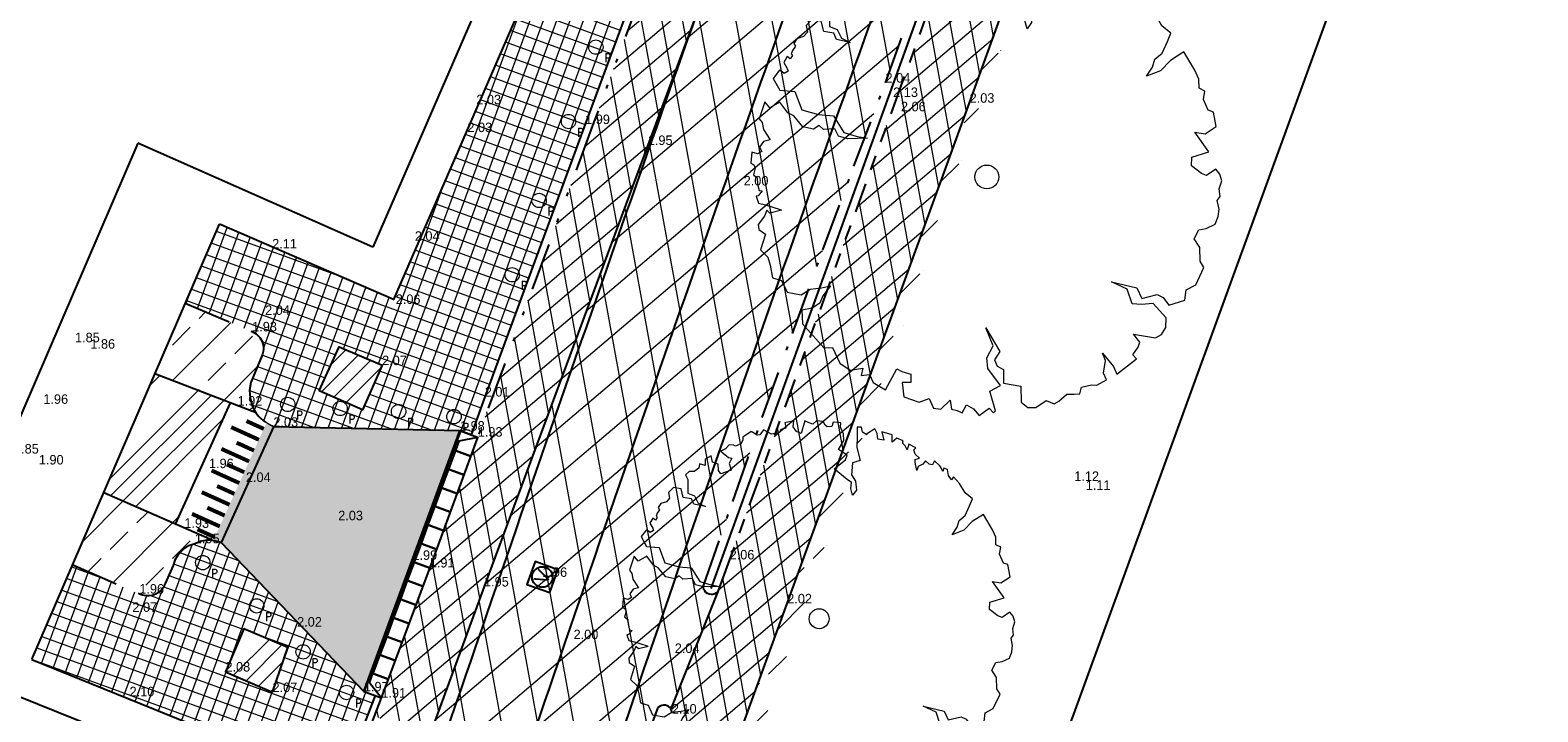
# Model space of a CAD drawing. Header units: metres. Extents: x 136326 to 137932, y 453212 to 454725.
# Tile 42 of 92: x 136558 to 136596, y 453822 to 453839. Entities that reach past the tile are written whole.
import ezdxf
from ezdxf.enums import TextEntityAlignment as Align

# ---------------------------------------------------------------- set-up
doc = ezdxf.new("R2010")
doc.units = ezdxf.units.M
for name, pattern in [('DIVIDE__G5', [3.75, 1.5, -0.75, 0, -0.75, 0, -0.75]), ('PHANTOM__G5', [5.25, 1.5, -0.75, 0.75, -0.75, 0.75, -0.75]), ('VH-TROTTOIRBAND_180-200', [20, 10, -2, 2, -2, 2, -2])]:
    doc.linetypes.add(name, pattern=pattern)
doc.layers.add('-DR-alg-hulplijnen', color=210, linetype='Continuous', plot=False)
doc.layers.add('-DR-alg-hulplijnen hartlijn asfalt nieuwe fietsstraat', color=7, linetype='Continuous', true_color=0xad72b6, plot=False)
doc.layers.add('-DR-alg-hulplijnen kantverharding asfalt nieuwe fietsstraat', color=7, linetype='Continuous', true_color=0xff9429, plot=False)
for name, color, linetype in [('-DR-alg-projectgrens 1-200', 3, 'PROJECTGRENS_1-200'), ('-DR-bs-txt-hoogtemaat', 253, 'Continuous'), ('-DR-nw-vh-scheiding erfgrens en bebouwing', 3, 'Continuous'), ('-DR-nw-vh-scheiding verhardingen', 1, 'Continuous'), ('-DR-v-rio-putafdekking', 1, 'Continuous'), ('-DR-v-vh-band 18-20x25', 5, 'DIVIDE__G5'), ('-DR-v-vh-band achterkant band', 1, 'Continuous'), ('-DR-v-vh-band inritband 450x150x500mm', 2, 'Continuous'), ('-DR-v-vh-band RWS', 5, 'PHANTOM__G5'), ('-DR-v-vh-kantverharding asfalt fietspad', 2, 'Continuous'), ('-DR-v-vh-kantverharding asfalt rijbaan', 4, 'Continuous'), ('-DR-v-vh-scheiding verhardingen', 1, 'Continuous')]:
    doc.layers.add(name, color=color, linetype=linetype)
for name, color, linetype, lineweight in [('-DR-bs-boom', 253, 'Continuous', 13), ('-DR-nw-mk-taludmarkering', 252, 'Continuous', 0), ('-DR-v-maaien en frezen terrein', 82, 'Continuous', 9), ('-DR-v-vh-arc-asfalt opbreken', 252, 'Continuous', 9), ('-DR-v-vh-arc-bss grijs keiformaat', 252, 'Continuous', 9), ('-DR-v-vh-arc-dubbelklinkers', 254, 'Continuous', 9), ('-DR-v-vh-arc-sbs df bruinrood', 252, 'Continuous', 9), ('-DR-v-vh-arc-tegels', 252, 'Continuous', 9), ('B-WE-VH-KANTOPSLUITING_TROTTOIRBAND_180 200-G', 200, 'VH-TROTTOIRBAND_180-200', 13)]:
    doc.layers.add(name, color=color, linetype=linetype, lineweight=lineweight)
doc.layers.add('-DR-v-inr-wegbebakening-diamantkoppaal', color=1, linetype='Continuous', lineweight=0, true_color=0xff0000)
doc.layers.add('-DR-v-vh-arc-asfalt fietspad', color=7, linetype='Continuous', lineweight=9, true_color=0xdfbfc7)
doc.styles.add('18_200', font='romans', dxfattribs={"width": 0.8, "height": 0.36})
doc.styles.add('Drong', font='txt', dxfattribs={"height": 1.8})
doc.linetypes.add('PROJECTGRENS_1-200', pattern='A,0.32,-0.13,[133,ltypeshp.shx,S=0.13,R=0,X=-0.13,Y=0],-0.13,1.27', length=1.85)
pattern_1 = [(220.33563, (136419.718, 453326.2367), (0.5825375, -0.6860394), []), (280.33563, (136419.718, 453326.2367), (0.8853963, 0.1614725), [])]
pattern_2 = [(220.33562535, (0, 0), (0.3301045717, -0.388755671), []), (280.33562535, (0, 0), (0.5017245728, 0.0915011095), [])]

# ---------------------------------------------------------------- blocks, each defined once
blk = doc.blocks.new('*U32')
for points in [[(2.425, 6.566), (1.995, 6.725), (1.822, 6.256), (2.252, 6.097)], [(2.425, 6.566), (1.955, 6.473), (1.869, 6.239)], [(2.252, 6.097), (1.822, 6.256), (1.649, 5.787), (2.079, 5.628)], [(1.869, 6.239), (1.696, 5.77)], [(2.079, 5.628), (1.649, 5.787), (1.475, 5.318), (1.906, 5.159)], [(1.696, 5.77), (1.522, 5.301)], [(1.906, 5.159), (1.475, 5.318), (1.302, 4.849), (1.732, 4.69)], [(1.522, 5.301), (1.349, 4.832)], [(1.732, 4.69), (1.302, 4.849), (1.129, 4.38), (1.559, 4.221)], [(1.349, 4.832), (1.176, 4.363)], [(1.559, 4.221), (1.129, 4.38), (0.956, 3.911), (1.386, 3.752)], [(1.176, 4.363), (1.003, 3.894)], [(1.386, 3.752), (0.956, 3.911), (0.782, 3.442), (1.213, 3.283)], [(1.003, 3.894), (0.829, 3.425)], [(1.213, 3.283), (0.782, 3.442), (0.609, 2.973), (1.039, 2.814)], [(0.829, 3.425), (0.656, 2.956)], [(1.039, 2.814), (0.609, 2.973), (0.436, 2.504), (0.866, 2.345)], [(0.656, 2.956), (0.483, 2.487)], [(0.866, 2.345), (0.436, 2.504), (0.263, 2.035), (0.693, 1.876)], [(0.483, 2.487), (0.31, 2.018)], [(0.693, 1.876), (0.263, 2.035), (0.089, 1.566), (0.52, 1.407)], [(0.31, 2.018), (0.136, 1.549)], [(0.52, 1.407), (0.089, 1.566), (-0.084, 1.097), (0.346, 0.938)], [(0.136, 1.549), (-0.037, 1.08)], [(0.346, 0.938), (-0.084, 1.097), (-0.257, 0.628), (0.173, 0.469)], [(-0.037, 1.08), (-0.21, 0.611)], [(0.173, 0.469), (-0.257, 0.628), (-0.43, 0.159), (0, 0)], [(0, 0), (-0.297, 0.376), (-0.21, 0.611)]]:
    blk.add_lwpolyline(points)
blk = doc.blocks.new('*U46')
at = {"layer": '-DR-nw-mk-taludmarkering', "flags": 128}
for points, const_width in [([(-0.091, 0.041), (-1.412, -2.881)], 0.2), ([(-1.067, -0.011), (-0.368, -0.328)], 0.1), ([(-0.682, 0.144), (-0.244, -0.054)], 0.1), ([(-0.93, -0.403), (-0.491, -0.601)], 0.1), ([(-1.314, -0.558), (-0.615, -0.874)], 0.1), ([(-1.562, -1.105), (-0.862, -1.421)], 0.1), ([(-1.177, -0.95), (-0.738, -1.148)], 0.1), ([(-1.424, -1.496), (-0.985, -1.695)], 0.1), ([(-1.809, -1.652), (-1.109, -1.968)], 0.1), ([(-2.056, -2.198), (-1.356, -2.515)], 0.1), ([(-1.671, -2.043), (-1.232, -2.241)], 0.1), ([(-1.918, -2.59), (-1.479, -2.788)], 0.1)]:
    blk.add_lwpolyline(points, dxfattribs=dict(at, const_width=const_width))
at = {"layer": '-DR-nw-vh-scheiding verhardingen', "linetype": 'ByBlock', "flags": 128}
for points in [[(-1.093, 0.604), (-2.477, -2.457)], [(0, 0), (-1.321, -2.922)]]:
    blk.add_lwpolyline(points, dxfattribs=at)
blk = doc.blocks.new('PAAL')
blk.add_ellipse((0, 0), major_axis=(-0.181, 0), ratio=1, start_param=3.926991, end_param=10.210176)
at = {"style": '18_200', "width": 0.8}
blk.add_text('P', height=0.218, dxfattribs=at).set_placement((0.219, -0.382))
blk.add_attdef('HOOGTE', (0.236, 0.203), '', height=0.25, dxfattribs=at)
blk = doc.blocks.new('Boom bestaand 1')
blk.add_lwpolyline([(-0.0612, 0.3923), (-0.0736, 0.4117), (-0.087, 0.4225), (-0.0926, 0.4415), (-0.1106, 0.4615), (-0.1242, 0.4751), (-0.1453, 0.464), (-0.1728, 0.4611), (-0.1945, 0.4533), (-0.1892, 0.4456), (-0.2017, 0.4432), (-0.2068, 0.4444), (-0.2172, 0.4471), (-0.2235, 0.4396), (-0.2169, 0.4339), (-0.2271, 0.4339), (-0.2331, 0.433), (-0.2499, 0.4257), (-0.2427, 0.4167), (-0.2476, 0.4092), (-0.2589, 0.4043), (-0.2544, 0.3953), (-0.2533, 0.3814), (-0.2458, 0.3746), (-0.266, 0.3788), (-0.2728, 0.3822), (-0.2717, 0.3934), (-0.2848, 0.3874), (-0.2965, 0.3882), (-0.2987, 0.3953), (-0.3145, 0.3822), (-0.3029, 0.3735), (-0.3141, 0.372), (-0.3232, 0.3686), (-0.3277, 0.3731), (-0.3404, 0.3607), (-0.3359, 0.3465), (-0.3526, 0.3537), (-0.3703, 0.3325), (-0.3491, 0.329), (-0.3569, 0.3156), (-0.371, 0.3198), (-0.3837, 0.3191), (-0.3802, 0.2951), (-0.3781, 0.2944), (-0.3887, 0.2873), (-0.4014, 0.2902), (-0.4056, 0.2803), (-0.3837, 0.2704), (-0.359, 0.2591), (-0.3251, 0.2535), (-0.3272, 0.2337), (-0.318, 0.228), (-0.3011, 0.2189), (-0.282, 0.2224), (-0.2608, 0.2153), (-0.2523, 0.2012), (-0.27, 0.204), (-0.2834, 0.2118), (-0.2947, 0.2047), (-0.3322, 0.185), (-0.3413, 0.2203), (-0.3505, 0.2287), (-0.3724, 0.2146), (-0.388, 0.2358), (-0.4042, 0.2415), (-0.4226, 0.2415), (-0.4315, 0.2467), (-0.4416, 0.2292), (-0.4325, 0.2224), (-0.436, 0.2111), (-0.4423, 0.2083), (-0.453, 0.2067), (-0.4613, 0.1921), (-0.4572, 0.18), (-0.4671, 0.1702), (-0.4727, 0.1652), (-0.4473, 0.144), (-0.4565, 0.1356), (-0.4706, 0.132), (-0.484, 0.1398), (-0.4883, 0.1172), (-0.4847, 0.1158), (-0.4748, 0.1137), (-0.477, 0.101), (-0.4713, 0.0946), (-0.4748, 0.0748), (-0.4932, 0.0607), (-0.4854, 0.0473), (-0.4875, 0.0402), (-0.5017, 0.0304), (-0.4974, 0.0049), (-0.4897, 0.0021), (-0.4832, -0.006), (-0.4832, -0.0211), (-0.4886, -0.0247), (-0.4921, -0.0353), (-0.4877, -0.0469), (-0.4868, -0.0593), (-0.4797, -0.0567), (-0.4646, -0.0487), (-0.4592, -0.0416), (-0.4495, -0.0531), (-0.4326, -0.0549), (-0.4342, -0.0824), (-0.4439, -0.0844), (-0.4591, -0.0789), (-0.4694, -0.0898), (-0.4853, -0.0874), (-0.4835, -0.1044), (-0.469, -0.1108), (-0.4787, -0.1222), (-0.4698, -0.128), (-0.4666, -0.142), (-0.4712, -0.1535), (-0.4673, -0.1649), (-0.4544, -0.1649), (-0.422, -0.1781), (-0.41, -0.1658), (-0.3893, -0.1644), (-0.3736, -0.1512), (-0.391, -0.1753), (-0.4052, -0.1753), (-0.417, -0.1934), (-0.4393, -0.1893), (-0.4502, -0.206), (-0.443, -0.2225), (-0.4293, -0.2254), (-0.424, -0.2366), (-0.4254, -0.251), (-0.4188, -0.2613), (-0.4123, -0.2603), (-0.4066, -0.2696), (-0.4013, -0.2747), (-0.3966, -0.2735), (-0.3925, -0.2806), (-0.3993, -0.2847), (-0.3905, -0.2962), (-0.3764, -0.2947), (-0.3703, -0.2952), (-0.369, -0.3047), (-0.3739, -0.3072), (-0.379, -0.3111), (-0.3686, -0.3301), (-0.3402, -0.3274), (-0.325, -0.2991), (-0.284, -0.3012), (-0.2611, -0.2728), (-0.2463, -0.245), (-0.2054, -0.239), (-0.1868, -0.2166), (-0.1743, -0.1981), (-0.1896, -0.2363), (-0.2027, -0.2526), (-0.2201, -0.2532), (-0.2283, -0.2756), (-0.2392, -0.281), (-0.237, -0.2947), (-0.2507, -0.3132), (-0.2791, -0.3219), (-0.2898, -0.3304), (-0.3173, -0.3368), (-0.3146, -0.3612), (-0.3304, -0.3661), (-0.3025, -0.3907), (-0.2927, -0.3885), (-0.278, -0.3918), (-0.2529, -0.3874), (-0.2548, -0.4016), (-0.2471, -0.4137), (-0.2373, -0.413), (-0.2359, -0.4235), (-0.244, -0.4329), (-0.2234, -0.4441), (-0.2184, -0.4397), (-0.2103, -0.44), (-0.1991, -0.4488), (-0.19, -0.4441), (-0.1778, -0.4485), (-0.164, -0.4505), (-0.1606, -0.4451), (-0.1549, -0.4573), (-0.1555, -0.4613), (-0.14, -0.4627), (-0.1312, -0.4505), (-0.1096, -0.4259), (-0.1073, -0.4238), (-0.1116, -0.4488), (-0.1194, -0.4525), (-0.1103, -0.462), (-0.0992, -0.4807), (-0.089, -0.4841), (-0.0747, -0.4752), (-0.0482, -0.4977), (-0.0278, -0.4895), (-0.0108, -0.4916), (0.0157, -0.4977), (0.0286, -0.4827), (0.0558, -0.482), (0.072, -0.457), (0.069, -0.4349), (0.0757, -0.4119), (0.0796, -0.3924), (0.0927, -0.4156), (0.1039, -0.4278), (0.1075, -0.4466), (0.1025, -0.468), (0.1299, -0.4785), (0.1933, -0.4575), (0.2001, -0.44), (0.2363, -0.4392), (0.2587, -0.4253), (0.2652, -0.3991), (0.2784, -0.4081), (0.2832, -0.3913), (0.3018, -0.3913), (0.3264, -0.3733), (0.2952, -0.3338), (0.3048, -0.3266), (0.3174, -0.3112), (0.333, -0.3182), (0.3264, -0.335), (0.3552, -0.3436), (0.3781, -0.3189), (0.3793, -0.296), (0.4017, -0.296), (0.4096, -0.2826), (0.4002, -0.2572), (0.4186, -0.2622), (0.4261, -0.2522), (0.4345, -0.2443), (0.4231, -0.2298), (0.4365, -0.2194), (0.4544, -0.2139), (0.448, -0.1886), (0.4609, -0.1841), (0.4584, -0.1786), (0.4161, -0.1731), (0.4136, -0.1478), (0.3708, -0.1582), (0.3489, -0.1512), (0.3315, -0.1289), (0.2902, -0.1279), (0.3474, -0.1209), (0.3593, -0.1378), (0.3737, -0.1384), (0.3856, -0.1284), (0.4119, -0.1403), (0.4319, -0.109), (0.4632, -0.1221), (0.4795, -0.1133), (0.4858, -0.0977), (0.4808, -0.0718), (0.4943, -0.0594), (0.4931, -0.0482), (0.4862, -0.0269), (0.4918, -0.0131), (0.4962, -0.0015), (0.4851, 0.0073), (0.4884, 0.0283), (0.494, 0.0383), (0.4918, 0.0615), (0.4763, 0.0609), (0.4531, 0.0758), (0.4365, 0.0758), (0.4719, 0.0863), (0.489, 0.0863), (0.4862, 0.0979), (0.4761, 0.1368), (0.4651, 0.1329), (0.455, 0.15), (0.4464, 0.1571), (0.4261, 0.1516), (0.4511, 0.1914), (0.4495, 0.2054), (0.4402, 0.2194), (0.4215, 0.2288), (0.3832, 0.2155), (0.3754, 0.1921), (0.3661, 0.1742), (0.3341, 0.1773), (0.3068, 0.1532), (0.3395, 0.1968), (0.3637, 0.1976), (0.3692, 0.2304), (0.3801, 0.2397), (0.3996, 0.2444), (0.4034, 0.279), (0.3842, 0.2903), (0.3824, 0.313), (0.3563, 0.3433), (0.3406, 0.3414), (0.3141, 0.3521), (0.2925, 0.3482), (0.2787, 0.3649), (0.2826, 0.3806), (0.2817, 0.4012), (0.2696, 0.4131), (0.256, 0.4212), (0.2376, 0.4248), (0.2327, 0.4339), (0.2168, 0.4384), (0.2036, 0.45), (0.1887, 0.4518), (0.1757, 0.4483), (0.1806, 0.4248), (0.1727, 0.4169), (0.1492, 0.4041), (0.1325, 0.412), (0.1367, 0.4496), (0.0873, 0.4385), (0.0991, 0.4571), (0.0942, 0.4846), (0.0638, 0.4915), (0.0559, 0.4826), (0.0314, 0.4826), (0.0166, 0.4925), (0.0058, 0.4836), (-0.0114, 0.491), (-0.0324, 0.4905), (-0.0772, 0.485), (-0.0717, 0.4517), (-0.0599, 0.4236), (-0.0612, 0.3923)])
blk.add_circle((0, 0), 0.0251)
blk = doc.blocks.new('*U146')
at = {"color": 0}
blk.add_lwpolyline([(-0.276, -0.332), (0.331, -0.276), (0.276, 0.331), (-0.332, 0.276)], close=True, dxfattribs=at)
at = {"color": 0, "ltscale": 0.5}
blk.add_circle((0, 0), 0.26, dxfattribs=at)
at = {"style": 'Drong'}
blk.add_text('V', height=0.36, dxfattribs=at).set_placement((0, 0), align=Align.MIDDLE_CENTER)

msp = doc.modelspace()

# ---------------------------------------------------------------- hatches: boundary and pattern name
at = {"layer": '-DR-v-maaien en frezen terrein'}
h = msp.add_hatch(dxfattribs=at)
h.set_pattern_fill('ANSI33', color=256, scale=0.2)
edge = h.paths.add_edge_path()
edge.add_line((136565.683, 453790.908), (136569.57, 453791.16))
edge.add_line((136569.57, 453791.16), (136567.039, 453792.079))
edge.add_arc((136567.38, 453793.019), 1, 160.0567, 250.0567, ccw=False)
edge.add_line((136566.44, 453793.36), (136568.072, 453797.859))
edge.add_arc((135150.6, 454312.188), 1507.9, 340.056731, 341.034726)
edge.add_arc((137987.747, 453337.203), 1492.1, 160.09465, 161.034726, ccw=False)
edge.add_line((136584.79, 453845.214), (136593.332, 453868.803))
edge.add_arc((136637.618, 453852.767), 47.1, 156.2806, 160.0947, ccw=False)
edge.add_line((136594.497, 453871.713), (136596.786, 453876.923))
edge.add_arc((136548.354, 453898.203), 52.9, 336.2806, 340.0947)
edge.add_line((136598.094, 453880.192), (136600.005, 453885.405))
edge.add_arc((136621.134, 453871.473), 25.309, 146.6006, 156.311)
edge.add_line((136597.958, 453881.641), (136597.524, 453880.564))
edge.add_line((136597.524, 453880.564), (136597.202, 453880.27))
edge.add_line((136597.202, 453880.27), (136595.027, 453874.574))
edge.add_line((136595.027, 453874.574), (136585.565, 453848.083))
edge.add_line((136585.565, 453848.083), (136581.75, 453837.5))
edge.add_line((136581.75, 453837.5), (136577.146, 453824.865))
edge.add_line((136577.146, 453824.865), (136572.28, 453811.512))
edge.add_line((136572.28, 453811.512), (136567.992, 453799.938))
edge.add_line((136567.992, 453799.938), (136565.19, 453792.382))
edge.add_line((136565.19, 453792.382), (136565.157, 453791.749))
edge.add_line((136565.157, 453791.749), (136564.866, 453790.966))
edge.add_line((136564.866, 453790.966), (136565.683, 453790.908))
h.paths.add_polyline_path([(136571.302, 453791.273), (136575.603, 453791.552), (136575.667, 453791.598), (136571.893, 453792.937)], flags=17)
at = {"layer": '-DR-v-vh-arc-asfalt fietspad', "transparency": 33554687}
h = msp.add_hatch(dxfattribs=at)
h.set_pattern_fill('AVH-ASFALT', color=256, scale=0.51, angle=90, pattern_type=2)
h.set_pattern_definition(pattern_2)
h.paths.add_polyline_path([(136597.202, 453880.27), (136597.418, 453880.855), (136597.65, 453881.434), (136597.898, 453882.007), (136598.18, 453882.611), (136598.479, 453883.206), (136598.796, 453883.792), (136600.868, 453887.219), (136601.375, 453888.084), (136601.858, 453888.963), (136602.317, 453889.854), (136602.751, 453890.758), (136603.161, 453891.674), (136603.545, 453892.6), (136604.245, 453894.444), (136606.561, 453901.032), (136606.829, 453901.478), (136607.176, 453901.865), (136607.591, 453902.179), (136605.842, 453901.652), (136604.344, 453901.053), (136604.403, 453900.947), (136604.374, 453900.863), (136603.815, 453899.294), (136602.406, 453895.343), (136601.646, 453893.229), (136601.283, 453892.337), (136601.065, 453891.887), (136600.845, 453891.438), (136600.622, 453890.99), (136600.244, 453890.246), (136599.858, 453889.506), (136599.464, 453888.77), (136597.997, 453886.145), (136597.605, 453885.409), (136597.226, 453884.667), (136596.86, 453883.918), (136596.298, 453882.695), (136595.771, 453881.456), (136595.28, 453880.202), (136593.477, 453875.235), (136588.084, 453860.296), (136585.453, 453852.982), (136580.014, 453837.928), (136575.693, 453825.974), (136575.522, 453825.514), (136575.379, 453825.129), (136575.378, 453825.128), (136574.214, 453822.218), (136574.241, 453822.1), (136573.967, 453821.306), (136568.942, 453807.633), (136562.88, 453791.271), (136561.252, 453786.873), (136555.576, 453771.368), (136555.268, 453770.545), (136555.266, 453770.544), (136554.677, 453769.078), (136554.14, 453767.493), (136553.859, 453766.696), (136555.426, 453766.131), (136555.727, 453766.967), (136556.515, 453769.064), (136560.282, 453779.325), (136560.382, 453779.284), (136562.432, 453785.082), (136563.815, 453788.69), (136564.689, 453791.031), (136567.992, 453799.938), (136572.28, 453811.512), (136577.146, 453824.865), (136581.75, 453837.5), (136585.565, 453848.083), (136595.027, 453874.574)])
h = msp.add_hatch(dxfattribs=at)
h.set_pattern_fill('AVH-ASFALT', color=256, scale=0.51, angle=90, pattern_type=2)
h.set_pattern_definition(pattern_2)
edge = h.paths.add_edge_path()
edge.add_line((136592.957, 453894.109), (136590.842, 453888.122))
edge.add_line((136590.842, 453888.122), (136585.174, 453872.466))
edge.add_line((136585.174, 453872.466), (136581.787, 453863.143))
edge.add_line((136581.787, 453863.143), (136577.841, 453852.121))
edge.add_line((136577.841, 453852.121), (136575.699, 453846.306))
edge.add_line((136575.699, 453846.306), (136569.328, 453829.052))
edge.add_line((136569.328, 453829.052), (136566.726, 453822.021))
edge.add_line((136566.726, 453822.021), (136568.112, 453821.519))
edge.add_line((136568.112, 453821.519), (136569.495, 453825.291))
edge.add_line((136569.495, 453825.291), (136574.955, 453840.015))
edge.add_arc((137987.747, 453337.203), 1499.6, 160.09465, 160.409356, ccw=False)
edge.add_line((136577.738, 453847.767), (136586.329, 453871.491))
edge.add_line((136586.329, 453871.491), (136585.953, 453871.628))
edge.add_arc((136538.889, 453888.511), 50, 340.2651, 343.906)
edge.add_line((136586.93, 453874.65), (136588.98, 453881.757))
edge.add_line((136588.98, 453881.757), (136593.397, 453893.948))
edge.add_line((136593.397, 453893.948), (136593.776, 453894.996))
edge.add_line((136593.776, 453894.996), (136593.331, 453895.14))
edge.add_line((136593.331, 453895.14), (136592.957, 453894.109))
at = {"layer": '-DR-v-vh-arc-asfalt opbreken'}
h = msp.add_hatch(dxfattribs=at)
h.set_pattern_fill('AVH-ASFALT_LAAG1-D', color=256, scale=30, angle=90, pattern_type=2)
h.set_pattern_definition(pattern_1)
edge = h.paths.add_edge_path()
edge.add_arc((137987.747, 453337.203), 1499.6, 160.410568, 161.034726)
edge.add_arc((135150.6, 454312.188), 1500.4, 340.056731, 341.034726, ccw=False)
edge.add_line((136561.022, 453800.417), (136546.457, 453760.276))
edge.add_line((136546.457, 453760.276), (136545.875, 453760.487))
edge.add_line((136545.875, 453760.487), (136545.782, 453760.948))
edge.add_line((136545.782, 453760.948), (136545.519, 453761.175))
edge.add_line((136545.519, 453761.175), (136545.207, 453761.178))
edge.add_line((136545.207, 453761.178), (136546.019, 453762.387))
edge.add_line((136546.019, 453762.387), (136546.651, 453763.447))
edge.add_line((136546.651, 453763.447), (136547.203, 453764.551))
edge.add_line((136547.203, 453764.551), (136547.672, 453765.693))
edge.add_line((136547.672, 453765.693), (136549.227, 453770.026))
edge.add_line((136549.227, 453770.026), (136555.617, 453787.578))
edge.add_line((136555.617, 453787.578), (136560.666, 453801.508))
edge.add_line((136560.666, 453801.508), (136564.084, 453810.747))
edge.add_line((136564.084, 453810.747), (136567.477, 453819.787))
edge.add_line((136567.477, 453819.787), (136569.495, 453825.291))
edge.add_line((136569.495, 453825.291), (136573.628, 453836.434))
edge.add_line((136573.628, 453836.434), (136574.945, 453839.985))
h.paths.add_polyline_path([(136593.776, 453894.996), (136596.432, 453902.331), (136595.96, 453902.407), (136595.703, 453901.719), (136594.262, 453897.783), (136593.331, 453895.14)])
edge = h.paths.add_edge_path()
edge.add_arc((136607.926, 453898.239), 6, 149.1702, 160.0947)
edge.add_line((136602.284, 453900.282), (136601.873, 453899.145))
edge.add_line((136601.873, 453899.145), (136601.795, 453899.044))
edge.add_line((136601.795, 453899.044), (136601.412, 453898.377))
edge.add_line((136601.412, 453898.377), (136601.122, 453897.664))
edge.add_line((136601.122, 453897.664), (136600.476, 453895.78))
edge.add_line((136600.476, 453895.78), (136594.903, 453880.348))
edge.add_line((136594.903, 453880.348), (136593.101, 453875.354))
edge.add_line((136593.101, 453875.354), (136587.731, 453860.475))
edge.add_line((136587.731, 453860.475), (136584.988, 453852.88))
edge.add_line((136584.988, 453852.88), (136579.627, 453838.008))
edge.add_line((136579.627, 453838.008), (136578.831, 453835.903))
edge.add_line((136578.831, 453835.903), (136578.048, 453833.794))
edge.add_line((136578.048, 453833.794), (136577.277, 453831.68))
edge.add_line((136577.277, 453831.68), (136576.517, 453829.562))
edge.add_line((136576.517, 453829.562), (136575.771, 453827.44))
edge.add_line((136575.771, 453827.44), (136575.036, 453825.313))
edge.add_line((136575.036, 453825.313), (136575.035, 453825.124))
edge.add_line((136575.035, 453825.124), (136575.353, 453825.066))
edge.add_line((136575.353, 453825.066), (136574.228, 453822.252))
edge.add_line((136574.228, 453822.252), (136573.915, 453822.343))
edge.add_line((136573.915, 453822.343), (136568.562, 453807.75))
edge.add_line((136568.562, 453807.75), (136562.485, 453791.356))
edge.add_line((136562.485, 453791.356), (136560.806, 453786.739))
edge.add_line((136560.806, 453786.739), (136556.643, 453775.432))
edge.add_line((136556.643, 453775.432), (136554.915, 453770.698))
edge.add_line((136554.915, 453770.698), (136554.919, 453770.519))
edge.add_line((136554.919, 453770.519), (136555.232, 453770.458))
edge.add_line((136555.232, 453770.458), (136554.677, 453769.078))
edge.add_line((136554.677, 453769.078), (136554.191, 453767.645))
edge.add_line((136554.191, 453767.645), (136553.827, 453767.752))
edge.add_line((136553.827, 453767.752), (136550.654, 453758.987))
edge.add_line((136550.654, 453758.987), (136550.579, 453758.781))
edge.add_line((136550.579, 453758.781), (136548.431, 453759.56))
edge.add_line((136548.431, 453759.56), (136554.723, 453776.902))
edge.add_line((136554.723, 453776.902), (136552.743, 453777.6))
edge.add_line((136552.743, 453777.6), (136557.458, 453790.594))
edge.add_line((136557.458, 453790.594), (136559.435, 453789.886))
edge.add_line((136559.435, 453789.886), (136562.996, 453799.701))
edge.add_arc((135150.6, 454312.188), 1502.5, 340.056731, 341.034726)
edge.add_arc((138094.038, 453300.187), 1610.051, 159.918131, 161.018297, ccw=False)
edge.add_line((136581.873, 453853.019), (136579.893, 453853.717))
edge.add_line((136579.893, 453853.717), (136584.615, 453866.708))
edge.add_line((136584.615, 453866.708), (136586.576, 453866.011))
edge.add_line((136586.576, 453866.011), (136599.548, 453901.832))
edge.add_line((136599.548, 453901.832), (136602.774, 453901.314))
h = msp.add_hatch(dxfattribs=at)
h.set_pattern_fill('AVH-ASFALT_LAAG1-D', color=256, scale=30, angle=90, pattern_type=2)
h.set_pattern_definition(pattern_1)
edge = h.paths.add_edge_path()
edge.add_line((136581.873, 453853.019), (136579.962, 453853.692))
edge.add_line((136579.962, 453853.692), (136579.413, 453852.166))
edge.add_line((136579.413, 453852.166), (136577.062, 453845.696))
edge.add_line((136577.062, 453845.696), (136574.945, 453839.985))
edge.add_arc((137987.747, 453337.203), 1499.6, 160.410568, 161.034726)
edge.add_arc((135150.6, 454312.188), 1500.4, 340.056731, 341.034726, ccw=False)
edge.add_line((136561.022, 453800.417), (136557.458, 453790.597))
edge.add_line((136557.458, 453790.597), (136559.435, 453789.886))
edge.add_line((136559.435, 453789.886), (136562.996, 453799.701))
edge.add_arc((135150.6, 454312.188), 1502.5, 340.056731, 341.034726)
edge.add_arc((137987.747, 453337.203), 1497.5, 160.09465, 161.034726, ccw=False)
edge.add_line((136579.713, 453847.052), (136581.873, 453853.019))
h.paths.add_polyline_path([(136599.147, 453900.722), (136596.232, 453901.777), (136593.776, 453894.996), (136594.734, 453894.686), (136592.241, 453887.706), (136586.59, 453872.016), (136584.656, 453866.693), (136586.576, 453866.005)])
at = {"layer": '-DR-v-vh-arc-bss grijs keiformaat'}
h = msp.add_hatch(dxfattribs=at)
h.set_pattern_fill('ANSI33', color=256, scale=0.2)
h.paths.add_polyline_path([(136561.955, 453832.443), (136561.19, 453830.664), (136563.741, 453829.679), (136563.689, 453829.762), (136563.643, 453829.86), (136563.59, 453830.05), (136563.579, 453830.247), (136563.611, 453830.442), (136563.685, 453830.625), (136563.883, 453831.092), (136563.909, 453831.156), (136563.924, 453831.223), (136563.93, 453831.292), (136563.926, 453831.361), (136563.894, 453831.478), (136563.834, 453831.582), (136563.748, 453831.668), (136563.644, 453831.729)])
h = msp.add_hatch(dxfattribs=at)
h.set_pattern_fill('ANSI33', color=256, scale=0.2)
h.paths.add_polyline_path([(136559.897, 453827.657), (136559.115, 453825.84), (136560.796, 453825.112), (136560.876, 453825.081), (136560.96, 453825.065), (136561.046, 453825.064), (136561.13, 453825.078), (136561.211, 453825.106), (136561.276, 453825.142), (136561.334, 453825.186), (136561.385, 453825.24), (136561.427, 453825.3), (136561.46, 453825.366), (136561.655, 453825.828), (136561.708, 453825.982), (136561.794, 453826.121), (136561.908, 453826.237), (136562.046, 453826.325), (136562.199, 453826.381), (136562.358, 453826.446), (136562.527, 453826.471), (136562.638, 453826.462)])
at = {"layer": '-DR-v-vh-arc-dubbelklinkers'}
h = msp.add_hatch(color=256, dxfattribs=at)
h.dxf.hatch_style = 1
h.paths.add_polyline_path([(136562.861, 453826.404), (136566.463, 453822.644), (136568.888, 453829.224), (136564.179, 453829.321)])
at = {"layer": '-DR-v-vh-arc-sbs df bruinrood'}
h = msp.add_hatch(dxfattribs=at)
h.set_pattern_fill('ANSI34', color=256, scale=0.1)
h.paths.add_polyline_path([(136566.923, 453830.877), (136565.837, 453831.34), (136565.339, 453830.231), (136566.428, 453829.755)])
h = msp.add_hatch(dxfattribs=at)
h.set_pattern_fill('ANSI34', color=256, scale=0.1)
h.paths.add_polyline_path([(136559.897, 453827.657), (136561.705, 453826.869), (136563.088, 453829.931), (136561.19, 453830.664)])
h = msp.add_hatch(dxfattribs=at)
h.set_pattern_fill('ANSI34', color=256, scale=0.1)
h.paths.add_polyline_path([(136564.548, 453823.756), (136563.437, 453824.229), (136562.969, 453823.144), (136564.158, 453822.626)])
at = {"layer": '-DR-v-vh-arc-tegels'}
h = msp.add_hatch(dxfattribs=at)
h.set_pattern_fill('ANSI37', color=256, scale=0.1, angle=295.01)
h.paths.add_polyline_path([(136565.837, 453831.34), (136566.923, 453830.877), (136566.428, 453829.755), (136565.339, 453830.231)], flags=16)
h.paths.add_polyline_path([(136568.901, 453829.219), (136569.167, 453829.121), (136569.514, 453830.084), (136572.047, 453836.961), (136575.531, 453846.37), (136575.246, 453846.472), (136575.338, 453846.755), (136573.772, 453847.321), (136575.941, 453853.347), (136579.714, 453863.755), (136583.098, 453873.15), (136588.76, 453888.776), (136590.842, 453894.627), (136592.448, 453894.063), (136592.526, 453894.348), (136592.797, 453894.255), (136593.271, 453895.532), (136588.897, 453897.073), (136587.107, 453891.515), (136583.67, 453892.774), (136582.745, 453890.861), (136585.69, 453889.828), (136583.069, 453882.542), (136583.749, 453881.824), (136581.893, 453876.606), (136580.883, 453876.409), (136579.448, 453872.348), (136580.135, 453871.624), (136578.259, 453866.391), (136577.27, 453866.271), (136575.8, 453862.217), (136576.503, 453861.446), (136574.614, 453856.246), (136573.581, 453856.007), (136569.511, 453844.614), (136570.396, 453844.246), (136569.591, 453842.509), (136571.237, 453841.822), (136567.208, 453832.54), (136562.816, 453834.443), (136561.955, 453832.443), (136563.644, 453831.729), (136563.748, 453831.668), (136563.834, 453831.582), (136563.894, 453831.478), (136563.926, 453831.361), (136563.93, 453831.292), (136563.924, 453831.223), (136563.909, 453831.156), (136563.883, 453831.092), (136563.685, 453830.625), (136563.611, 453830.442), (136563.579, 453830.247), (136563.59, 453830.05), (136563.643, 453829.86), (136563.689, 453829.762), (136563.746, 453829.671), (136563.814, 453829.587), (136563.867, 453829.536), (136563.923, 453829.487), (136563.981, 453829.442), (136564.045, 453829.398), (136564.111, 453829.358), (136564.179, 453829.321), (136568.903, 453829.224)])
h = msp.add_hatch(dxfattribs=at)
h.set_pattern_fill('ANSI37', color=256, scale=0.1, angle=295.01)
h.paths.add_polyline_path([(136564.158, 453822.626), (136562.969, 453823.144), (136563.437, 453824.229), (136564.548, 453823.756)], flags=16)
edge = h.paths.add_edge_path()
edge.add_line((136559.853, 453804.838), (136560.137, 453804.736))
edge.add_line((136560.137, 453804.736), (136562.581, 453811.342))
edge.add_line((136562.581, 453811.342), (136566.395, 453821.627))
edge.add_line((136566.395, 453821.627), (136566.748, 453822.542))
edge.add_line((136566.748, 453822.542), (136566.463, 453822.644))
edge.add_line((136566.463, 453822.644), (136562.861, 453826.404))
edge.add_arc((136562.564, 453825.43), 1.018, 73.0216, 147.1692)
edge.add_line((136561.708, 453825.982), (136561.463, 453825.374))
edge.add_arc((136561.008, 453825.553), 0.489, 244.3286, 338.5939, ccw=False)
edge.add_line((136560.796, 453825.112), (136559.115, 453825.84))
edge.add_line((136559.115, 453825.84), (136558.087, 453823.448))
edge.add_line((136558.087, 453823.448), (136564.493, 453820.853))
edge.add_line((136564.493, 453820.853), (136562.798, 453816.637))
edge.add_line((136562.798, 453816.637), (136562.612, 453816.712))
edge.add_line((136562.612, 453816.712), (136559.322, 453808.571))
edge.add_line((136559.322, 453808.571), (136559.517, 453808.492))
edge.add_line((136559.517, 453808.492), (136558.291, 453805.422))
edge.add_line((136558.291, 453805.422), (136559.853, 453804.838))

# ---------------------------------------------------------------- linework, layer by layer
at = {"layer": '-DR-alg-hulplijnen', "flags": 128}
msp.add_lwpolyline([(136566.473, 453822.645), (136568.898, 453829.211)], dxfattribs=at)
at = {"layer": '-DR-alg-hulplijnen hartlijn asfalt nieuwe fietsstraat'}
msp.add_lwpolyline([(136781.314, 454424.963), (136757.272, 454348.827, -0.010389), (136697.245, 454171.637), (136619.145, 453955.95), (136588.279, 453870.709), (136579.713, 453847.052, 0.004102), (136571.537, 453823.883, -0.004267), (136562.996, 453799.701), (136431.623, 453437.641, 0.002152), (136391.004, 453324.177), (136379.088, 453290.434), (136365.735, 453256.179), (136360.793, 453242.184)], format="xyb", dxfattribs=at)
at = {"layer": '-DR-alg-hulplijnen kantverharding asfalt nieuwe fietsstraat'}
for points in [[(136755.27, 454349.46, -0.010389), (136695.271, 454172.352), (136617.17, 453956.665), (136616.794, 453956.801, -0.016644), (136615.557, 453953.711), (136612.599, 453946.977), (136608.343, 453935.224), (136607.102, 453931.797), (136594.844, 453897.943), (136593.397, 453893.948), (136588.98, 453881.757), (136586.93, 453874.65, -0.015888), (136585.953, 453871.628), (136586.329, 453871.491), (136577.738, 453847.767, 0.004102), (136569.551, 453824.565, -0.004267), (136561.022, 453800.417)], [(136759.275, 454348.195, -0.010389), (136699.22, 454170.922), (136621.119, 453955.235), (136621.495, 453955.098, 0.016644), (136620.467, 453951.934), (136618.89, 453946.466, -0.016644), (136617.862, 453943.301), (136613.373, 453930.904), (136602.284, 453900.282), (136595.367, 453881.179, -0.016644), (136594.131, 453878.09), (136591.842, 453872.88, 0.011636), (136590.955, 453870.728), (136590.605, 453869.79), (136590.229, 453869.927), (136581.687, 453846.337, 0.004102), (136573.523, 453823.2, -0.004267), (136564.97, 453798.984)]]:
    msp.add_lwpolyline(points, format="xyb", dxfattribs=at)
at = {"layer": '-DR-alg-projectgrens 1-200', "flags": 128}
msp.add_lwpolyline([(136672.431, 453896.561), (136667.194, 453897.489), (136645.076, 453905.171), (136624.477, 453912.593), (136625.184, 453914.831), (136624.39, 453916.757), (136621.163, 453919.31), (136624.07, 453927.399), (136623.281, 453929.136), (136623.21, 453929.192), (136624.085, 453931.643), (136629.304, 453946.51), (136630.541, 453950.147), (136638.492, 453971.96), (136644.073, 453987.263), (136644.824, 453989.705), (136651.204, 454007.423), (136658.506, 454027.642), (136665.47, 454047.006), (136669.496, 454058.357), (136675.354, 454074.419), (136676.258, 454077.094), (136678.747, 454083.756), (136682.526, 454094.171), (136686.101, 454103.639), (136687.039, 454106.475), (136697.795, 454137.242), (136697.717, 454137.253), (136705.555, 454159.78), (136713.078, 454181.729), (136719.605, 454200.719), (136727.498, 454223.752), (136730.581, 454232.718), (136734.46, 454243.959), (136738.033, 454254.306), (136742.183, 454266.266), (136750.568, 454290.842), (136760.393, 454319.456), (136770.666, 454349.328), (136772.713, 454355.238), (136774.612, 454360.473), (136776.998, 454367), (136784.306, 454387.208), (136790.339, 454404.083), (136797.311, 454423.36), (136807.058, 454450.093), (136800.646, 454453.198), (136785.078, 454462.694), (136769.745, 454470.235), (136763.463, 454464.393), (136767.222, 454456.488), (136768.447, 454452.902), (136769.612, 454448.539), (136767.19, 454443.604), (136763.98, 454431.785), (136763.498, 454430.807), (136764.785, 454430.222), (136759.65, 454419.865), (136760.207, 454419.614), (136758.305, 454415.755), (136757.433, 454413.928), (136755.514, 454410.037), (136754.993, 454410.292), (136749.872, 454399.962), (136748.616, 454400.585), (136748.548, 454400.448), (136744.287, 454402.547), (136738.76, 454389.718), (136744.829, 454387.062), (136753.517, 454383.259), (136750.445, 454376.232), (136747.3, 454368.999), (136747.702, 454368.821), (136745.421, 454363.658), (136743.771, 454359.882), (136741.474, 454354.715), (136741.107, 454354.878), (136737.945, 454347.853), (136734.86, 454340.776), (136727.193, 454344.181), (136720.397, 454330.285), (136716.705, 454321.73), (136725.346, 454317.886), (136722.199, 454310.807), (136718.145, 454301.488), (136714.131, 454292.713), (136709.748, 454294.641), (136707.09, 454288.607), (136709.573, 454287.506), (136709.53, 454287.41), (136709.617, 454287.371), (136709.424, 454286.945), (136712.118, 454285.768), (136724.405, 454280.406), (136724.395, 454280.372), (136724.56, 454280.301), (136719.327, 454264.621), (136718.554, 454264.279), (136712.149, 454267.043), (136705.337, 454251.495), (136713.155, 454248.122), (136713.63, 454247.107), (136703.363, 454216.017), (136702.53, 454215.665), (136698.406, 454217.526), (136692.762, 454204.705), (136698.169, 454202.287), (136696.085, 454197.547), (136697.116, 454197.066), (136693.34, 454185.771), (136691.21, 454179.799), (136691.154, 454179.818), (136689.257, 454174.47), (136688.677, 454172.922), (136686.645, 454167.859), (136686.793, 454167.806), (136683.499, 454158.729), (136679.62, 454148.161), (136677.544, 454142.392), (136675.601, 454137.021), (136671.76, 454126.401), (136667.085, 454113.483), (136666.31, 454113.053), (136658.978, 454114.558), (136655.858, 454098.89), (136661.092, 454097.825), (136661.269, 454097.519), (136621.35, 453987.863), (136615.212, 453990.581), (136612.094, 453983.671), (136608.8, 453985.139), (136606.115, 453979.27), (136610.368, 453977.386), (136616.099, 453974.911), (136616.418, 453974.217), (136608.394, 453952.136), (136599.91, 453929.479), (136596.333, 453930.847), (136596.703, 453931.801), (136592.691, 453933.357), (136592.582, 453933.111), (136587.167, 453935.208), (136587.113, 453935.101), (136586.908, 453935.2), (136584.73, 453936.252), (136573.42, 453911.897), (136576.906, 453910.227), (136577.755, 453910.817), (136581.71, 453908.923), (136581.78, 453907.891), (136588.355, 453904.743), (136581.357, 453890.288), (136584.408, 453889.218), (136581.92, 453882.301), (136582.601, 453881.581), (136581.142, 453877.478), (136580.13, 453877.281), (136578.301, 453872.104), (136578.986, 453871.382), (136577.526, 453867.309), (136576.539, 453867.19), (136574.654, 453861.99), (136575.357, 453861.219), (136573.859, 453857.098), (136572.823, 453856.858), (136568.249, 453844.056), (136569.051, 453843.723), (136568.246, 453841.986), (136569.916, 453841.29), (136566.692, 453833.862), (136560.757, 453836.486), (136555.193, 453823.556), (136563.207, 453820.33), (136562.244, 453817.938), (136562.059, 453818.012), (136558.019, 453808.014), (136558.218, 453807.935), (136557.146, 453805.252), (136555.477, 453804.556), (136553.671, 453802.5), (136552.612, 453799.698), (136545.82, 453781.422), (136541.647, 453783.356), (136534.75, 453768.68), (136539.525, 453766.451), (136534.814, 453753.868), (136534.789, 453753.879), (136534.379, 453752.873), (136534.182, 453752.96), (136532.926, 453749.667), (136533.099, 453749.603), (136532.772, 453748.705), (136532.584, 453748.792), (136530.457, 453743.085), (136530.627, 453743.022), (136516.493, 453704.592), (136514.575, 453699.22), (136492.181, 453636.401), (136492.736, 453636.204), (136489.157, 453626.341), (136485.079, 453628.249), (136478.16, 453613.788), (136483.141, 453611.479), (136461.867, 453552.94), (136457.354, 453554.582), (136454.06, 453545.417), (136458.648, 453543.776), (136443.598, 453501.593), (136437.009, 453503.95), (136431.442, 453488.403), (136437.02, 453486.393), (136418.282, 453434.811), (136419.185, 453434.431), (136413.9, 453419.737), (136407.364, 453401.466), (136407.056, 453400.056), (136406.467, 453398.451), (136401.897, 453385.592), (136396.197, 453388.282), (136390.097, 453375.66), (136397.157, 453372.353), (136391.911, 453357.791), (136390.965, 453355.464), (136388.624, 453350.371), (136384.302, 453352.274), (136382.126, 453347.544), (136391.358, 453344.243), (136383.168, 453321.66), (136379.275, 453323.116), (136369.941, 453296.994), (136366.76, 453298.169), (136365.332, 453294.302), (136367.975, 453293.349), (136367.397, 453291.75), (136367.871, 453291.227), (136363.518, 453279.255), (136362.091, 453275.277), (136356.432, 453259.57), (136355.262, 453256.31), (136348.508, 453237.967), (136370.649, 453230.069), (136374.328, 453240.694), (136372.767, 453241.803), (136382.163, 453267.942), (136384.551, 453274.649), (136388.98, 453286.656), (136392.893, 453297.449), (136398.36, 453312.66), (136406.212, 453334.431), (136411.924, 453350.355), (136415.827, 453361.341), (136419.474, 453371.398), (136422.516, 453379.917), (136425.014, 453387.05), (136430.128, 453401.329), (136433.008, 453409.364), (136437.5, 453421.973), (136444.424, 453441.303), (136447.898, 453451.043), (136454.668, 453469.854), (136458.254, 453479.666), (136467.647, 453501.921), (136478.422, 453531.465), (136485.603, 453551.259), (136497.269, 453583.741), (136504.565, 453604), (136511.581, 453623.496), (136513.58, 453629.053), (136518.673, 453642.888), (136519.015, 453643.404), (136522.68, 453653.62), (136522.664, 453653.957), (136523.62, 453656.594), (136528.73, 453670.926), (136534.757, 453688.003), (136543.62, 453712.768), (136551.352, 453734.38), (136563.425, 453767.68), (136566.609, 453776.654), (136569.182, 453777.966), (136577.487, 453774.867), (136583.873, 453792.703), (136575.924, 453795.622), (136575.205, 453797.155), (136576.997, 453801.811), (136581.956, 453815.424), (136586.269, 453827.274), (136591.149, 453840.672), (136596.411, 453855.14), (136603.758, 453874.947), (136606.204, 453881.939), (136608.18, 453887.612), (136608.471, 453887.616), (136610.071, 453888.673), (136612.877, 453896.334), (136616.917, 453896.194), (136618.846, 453897.187), (136619.756, 453899.432), (136644.445, 453890.648), (136649.466, 453889.41), (136663.041, 453887.011), (136671.45, 453886.364), (136675.948, 453886.023), (136676.722, 453896.236)], close=True, dxfattribs=at)
at = {"layer": '-DR-nw-vh-scheiding erfgrens en bebouwing', "flags": 128}
for points in [[(136583.139, 453908.39), (136589.697, 453905.242), (136582.745, 453890.861), (136585.69, 453889.828), (136583.069, 453882.542), (136583.749, 453881.824), (136581.893, 453876.606), (136580.883, 453876.409), (136579.448, 453872.348), (136580.135, 453871.624), (136578.259, 453866.391), (136577.27, 453866.271), (136575.8, 453862.217), (136576.503, 453861.446), (136574.614, 453856.246), (136573.581, 453856.007), (136569.511, 453844.614), (136570.396, 453844.246), (136569.591, 453842.509), (136571.237, 453841.822), (136567.208, 453832.54), (136562.816, 453834.443)], [(136558.087, 453823.448), (136562.816, 453834.443)], [(136558.087, 453823.448), (136564.493, 453820.853), (136562.798, 453816.637), (136562.612, 453816.712), (136559.322, 453808.57), (136559.517, 453808.492), (136557.945, 453804.556), (136557.964, 453804.51), (136556.075, 453803.722), (136554.542, 453801.977), (136553.548, 453799.347), (136546.38, 453780.06), (136543.536, 453781.378)]]:
    msp.add_lwpolyline(points, dxfattribs=at)
at = {"layer": '-DR-v-vh-band 18-20x25', "ltscale": 0.8}
for points in [[(136575.522, 453825.514), (136575.395, 453825.172), (136575.361, 453825.136), (136575.319, 453825.109), (136575.272, 453825.094), (136575.223, 453825.09), (136575.174, 453825.099), (136575.132, 453825.118), (136575.096, 453825.146), (136575.066, 453825.181), (136575.046, 453825.222), (136575.036, 453825.267), (136575.036, 453825.313), (136575.771, 453827.44), (136576.517, 453829.562), (136577.277, 453831.68), (136578.048, 453833.794), (136578.831, 453835.903), (136579.627, 453838.008), (136584.988, 453852.88), (136587.731, 453860.475), (136593.101, 453875.354)], [(136583.287, 453873.097), (136579.89, 453863.701), (136576.096, 453853.223), (136574.112, 453847.714), (136574.094, 453847.659), (136574.089, 453847.602), (136574.095, 453847.545), (136574.114, 453847.49), (136574.145, 453847.44), (136574.186, 453847.397), (136574.236, 453847.365), (136574.291, 453847.344), (136575.412, 453846.93), (136575.489, 453846.894), (136575.559, 453846.845), (136575.62, 453846.784), (136575.668, 453846.714), (136575.71, 453846.617), (136575.729, 453846.513), (136575.725, 453846.408), (136575.699, 453846.306), (136572.234, 453836.928), (136569.336, 453829.073), (136569.328, 453829.052)], [(136561.955, 453832.443), (136563.644, 453831.729), (136563.748, 453831.668), (136563.834, 453831.582), (136563.894, 453831.478), (136563.926, 453831.361), (136563.93, 453831.292), (136563.924, 453831.223), (136563.909, 453831.156), (136563.883, 453831.092), (136563.685, 453830.625), (136563.611, 453830.442), (136563.579, 453830.247), (136563.59, 453830.05), (136563.643, 453829.86), (136563.689, 453829.762), (136563.746, 453829.671), (136563.814, 453829.587), (136563.867, 453829.536), (136563.923, 453829.487), (136563.981, 453829.442)], [(136559.115, 453825.84), (136560.796, 453825.112), (136560.876, 453825.081), (136560.96, 453825.065), (136561.046, 453825.064), (136561.13, 453825.078), (136561.211, 453825.106), (136561.276, 453825.142), (136561.334, 453825.186), (136561.385, 453825.24), (136561.427, 453825.3), (136561.46, 453825.366), (136561.655, 453825.828), (136561.708, 453825.982), (136561.794, 453826.121), (136561.908, 453826.237), (136562.046, 453826.325), (136562.199, 453826.381), (136562.358, 453826.446), (136562.527, 453826.471), (136562.698, 453826.457), (136562.861, 453826.404)], [(136566.903, 453822.486), (136566.55, 453821.557), (136562.768, 453811.317), (136560.311, 453804.683), (136560.3, 453804.655)], [(136574.235, 453822.126), (136574.226, 453822.166), (136574.208, 453822.204), (136574.183, 453822.238), (136574.152, 453822.265), (136574.115, 453822.285), (136574.071, 453822.298), (136574.026, 453822.3), (136573.981, 453822.292), (136573.939, 453822.274), (136573.902, 453822.247), (136573.873, 453822.212), (136573.852, 453822.171), (136568.562, 453807.75)]]:
    msp.add_lwpolyline(points, dxfattribs=at)
at = {"layer": '-DR-v-vh-band achterkant band'}
for points in [[(136583.098, 453873.15), (136579.714, 453863.755), (136575.941, 453853.347), (136573.772, 453847.321), (136575.338, 453846.755), (136575.246, 453846.472), (136575.531, 453846.37), (136572.047, 453836.961), (136569.514, 453830.084), (136569.167, 453829.121), (136568.888, 453829.224), (136567.688, 453825.963), (136566.463, 453822.644), (136566.749, 453822.543), (136566.395, 453821.627)], [(136575.231, 453825.24), (136579.819, 453837.966), (136585.179, 453852.821), (136587.904, 453860.371)]]:
    msp.add_lwpolyline(points, dxfattribs=at)
at = {"layer": '-DR-v-vh-band RWS', "ltscale": 0.5}
msp.add_lwpolyline([(136595.28, 453880.202), (136593.477, 453875.235), (136588.084, 453860.296), (136585.453, 453852.982), (136580.014, 453837.928), (136575.693, 453825.974), (136575.522, 453825.514)], dxfattribs=at)
at = {"layer": '-DR-v-vh-kantverharding asfalt fietspad'}
for points in [[(136592.957, 453894.109), (136593.331, 453895.14), (136594.734, 453894.686), (136592.241, 453887.706), (136586.59, 453872.016), (136583.172, 453862.607), (136579.413, 453852.166), (136577.062, 453845.696), (136573.628, 453836.434), (136569.495, 453825.291), (136567.477, 453819.787), (136564.084, 453810.747), (136560.666, 453801.508), (136555.617, 453787.578), (136549.227, 453770.026), (136547.672, 453765.693), (136547.203, 453764.551), (136546.651, 453763.447), (136546.019, 453762.387), (136545.192, 453761.157)], [(136572.28, 453811.512), (136577.146, 453824.865), (136581.75, 453837.5), (136585.565, 453848.083), (136595.027, 453874.574), (136597.202, 453880.27), (136597.418, 453880.855), (136597.65, 453881.434), (136597.898, 453882.007), (136598.18, 453882.611), (136598.479, 453883.206), (136598.796, 453883.792), (136600.868, 453887.219), (136601.375, 453888.084), (136601.858, 453888.963), (136602.317, 453889.854), (136602.751, 453890.758), (136602.762, 453890.781)], [(136575.395, 453825.172), (136574.208, 453822.204)]]:
    msp.add_lwpolyline(points, dxfattribs=at)
at = {"layer": '-DR-v-vh-kantverharding asfalt rijbaan'}
msp.add_lwpolyline([(136569.328, 453829.052), (136568.126, 453825.771), (136566.903, 453822.486), (136566.899, 453822.476)], dxfattribs=at)
at = {"layer": '-DR-v-vh-scheiding verhardingen'}
for points in [[(136565.339, 453830.231), (136565.837, 453831.34), (136566.923, 453830.877), (136566.428, 453829.755)], [(136564.158, 453822.626), (136564.548, 453823.756), (136563.437, 453824.229), (136562.969, 453823.144)]]:
    msp.add_lwpolyline(points, close=True, dxfattribs=at)
for points in [[(136563.741, 453829.679), (136561.19, 453830.664)], [(136562.861, 453826.404), (136566.463, 453822.644), (136568.888, 453829.224), (136564.179, 453829.321)], [(136562.638, 453826.462), (136559.897, 453827.657)]]:
    msp.add_lwpolyline(points, dxfattribs=at)
at = {"layer": 'B-WE-VH-KANTOPSLUITING_TROTTOIRBAND_180 200-G'}
msp.add_lwpolyline([(136564.179, 453829.321), (136564.111, 453829.358), (136564.045, 453829.398), (136563.981, 453829.442)], dxfattribs=at)

# ---------------------------------------------------------------- block references
at = {"layer": '-DR-bs-boom', "rotation": 293.3958673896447}
for p, xscale, yscale in [((136582.184, 453835.63), 12, 12), ((136577.952, 453824.481), 10, 10)]:
    msp.add_blockref('Boom bestaand 1', p, dxfattribs=dict(at, xscale=xscale, yscale=yscale))
at = {"layer": '-DR-v-inr-wegbebakening-diamantkoppaal'}
for p in [(136572.319, 453838.907), (136571.628, 453837.028), (136570.883, 453835.039), (136570.208, 453833.163), (136564.541, 453829.89), (136565.864, 453829.787), (136567.34, 453829.709), (136568.737, 453829.581), (136562.398, 453825.896), (136563.758, 453824.804), (136564.93, 453823.643), (136566.025, 453822.619)]:
    msp.add_blockref('PAAL', p, dxfattribs=at)
at = {"layer": '-DR-v-rio-putafdekking', "rotation": 65.17122220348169}
msp.add_blockref('*U146', (136570.967, 453825.534, 1.958), dxfattribs=at)
at = {"layer": '-DR-v-vh-band inritband 450x150x500mm'}
msp.add_blockref('*U32', (136566.903, 453822.486), dxfattribs=at)
msp.add_blockref('*U46', (136564.182, 453829.326))

# ---------------------------------------------------------------- texts
at = {"layer": '-DR-bs-txt-hoogtemaat', "color": 253, "char_height": 0.24, "attachment_point": 7, "style": 'Drong'}
for s, insert in [('2.04', (136579.627, 453838.008, 2.037)), ('2.03', (136569.3, 453837.46, 2.033)), ('2.13', (136579.82, 453837.645, 2.129)), ('2.03', (136581.75, 453837.5, 2.029)), ('2.06', (136580.016, 453837.284, 2.064)), ('2.03', (136569.076, 453836.759, 2.034)), ('1.99', (136572.047, 453836.961, 1.986)), ('1.95', (136573.628, 453836.434, 1.948)), ('2.00', (136576.047, 453835.412, 2.002)), ('2.04', (136567.749, 453834.016, 2.037)), ('2.11', (136564.149, 453833.825, 2.107)), ('2.04', (136563.971, 453832.146, 2.042)), ('2.06', (136567.267, 453832.422, 2.063)), ('1.93', (136563.644, 453831.729, 1.931)), ('1.85', (136559.174, 453831.455, 1.846)), ('1.86', (136559.56, 453831.293, 1.863)), ('2.07', (136566.923, 453830.877, 2.065)), ('1.96', (136558.375, 453829.9, 1.96)), ('1.92', (136563.277, 453829.858, 1.915)), ('2.01', (136569.514, 453830.084, 2.006)), ('2.03', (136564.179, 453829.321, 2.028)), ('1.98', (136568.888, 453829.224, 1.981)), ('1.93', (136569.336, 453829.073, 1.932)), ('1.85', (136557.635, 453828.646, 1.854)), ('1.90', (136558.261, 453828.37, 1.895)), ('1.96', (136562.554, 453828.278, 1.957)), ('2.04', (136563.486, 453827.929, 2.04)), ('1.12', (136584.39, 453827.958, 1.123)), ('1.11', (136584.679, 453827.732, 1.113)), ('1.93', (136561.932, 453826.77, 1.933)), ('2.03', (136565.815, 453826.962, 2.034)), ('1.95', (136562.199, 453826.381, 1.949)), ('1.99', (136567.688, 453825.963, 1.986)), ('1.91', (136568.126, 453825.771, 1.906)), ('2.06', (136575.693, 453825.974, 2.064)), ('1.95', (136569.495, 453825.291, 1.946)), ('1.96', (136570.967, 453825.534, 1.958)), ('1.96', (136560.796, 453825.112, 1.959)), ('2.02', (136577.146, 453824.865, 2.024)), ('2.07', (136560.622, 453824.65, 2.069)), ('2.02', (136564.778, 453824.279, 2.02)), ('2.00', (136571.755, 453823.962, 1.996)), ('2.04', (136574.308, 453823.613, 2.044)), ('2.08', (136562.969, 453823.144, 2.079)), ('2.07', (136564.158, 453822.626, 2.069)), ('1.97', (136566.463, 453822.644, 1.974)), ('2.10', (136560.551, 453822.519, 2.104)), ('1.91', (136566.903, 453822.486, 1.911)), ('2.10', (136574.236, 453822.084, 2.096))]:
    msp.add_mtext(s, dxfattribs=dict(at, insert=insert))

doc.saveas('drawing.dxf')
